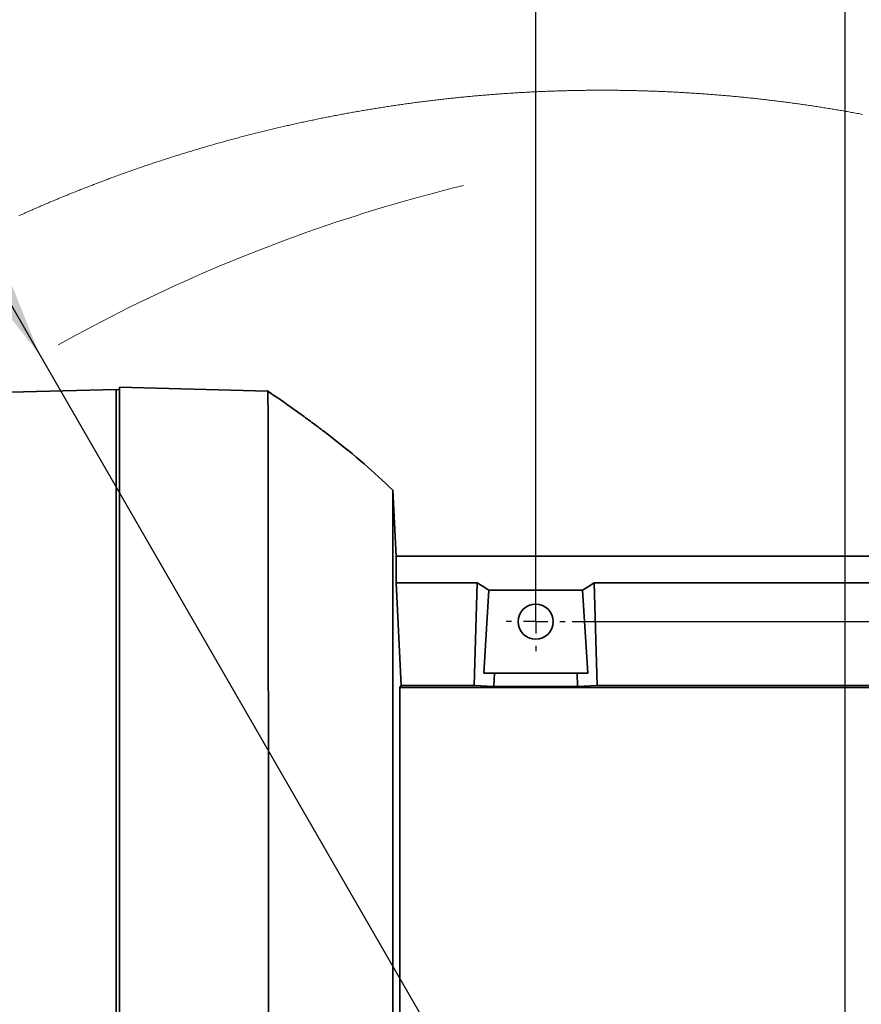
# Model space of a CAD drawing. Header units: millimetres. Extents: x 0 to 12115, y 0 to 8400.
# Tile 115 of 124: x 7004 to 7493, y 7134 to 7707. Entities that reach past the tile are written whole.
import ezdxf

# ---------------------------------------------------------------- set-up
doc = ezdxf.new("R2010")
doc.units = ezdxf.units.MM
doc.header["$LTSCALE"] = 20
doc.linetypes.add('CENTERX2', pattern=[20.32, 12.7, -2.54, 2.54, -2.54])
doc.layers.add('SVART_TEXT', color=7, linetype='Continuous')
doc.styles.add('SLDTEXTSTYLE0', font='TXT', dxfattribs={"width": 0.605})
doc.dimstyles.new('SLDDIMSTYLE10', dxfattribs={"dimtxt": 70, "dimasz": 70, "dimexe": 0, "dimexo": 0.0625, "dimgap": 17.5, "dimtad": 1, "dimdec": 1, "dimlfac": 0.5, "dimrnd": 1e-09, "dimzin": 12, "dimdsep": 46, "dimtxsty": 'SLDTEXTSTYLE0', "dimsah": 1, "dimcen": 0.09, "dimadec": 0, "dimazin": 3, "dimtfac": 1, "dimtofl": 0, "dimtmove": 0, "dimatfit": 3, "dimfxl": 1, "dimfrac": 2, "dimtolj": 1, "dimtzin": 12, "dimarcsym": 0})
doc.dimstyles.new('SLDDIMSTYLE14', dxfattribs={"dimtxt": 70, "dimasz": 70, "dimexe": 0, "dimexo": 0.0625, "dimgap": 17.5, "dimtad": 0, "dimtih": 1, "dimtoh": 1, "dimdec": 0, "dimlfac": 0.5, "dimrnd": 1e-09, "dimzin": 12, "dimdsep": 46, "dimtxsty": 'SLDTEXTSTYLE0', "dimsah": 1, "dimcen": 0, "dimadec": 0, "dimazin": 3, "dimtfac": 1, "dimtofl": 0, "dimtmove": 0, "dimatfit": 3, "dimfxl": 1, "dimfrac": 2, "dimtolj": 1, "dimtzin": 12, "dimarcsym": 0})
doc.dimstyles.new('SLDDIMSTYLE9', dxfattribs={"dimtxt": 70, "dimasz": 70, "dimexe": 0, "dimexo": 0.0625, "dimgap": 17.5, "dimtad": 1, "dimdec": 1, "dimlfac": 0.5, "dimrnd": 1e-09, "dimzin": 12, "dimdsep": 46, "dimtxsty": 'SLDTEXTSTYLE0', "dimsah": 1, "dimcen": 0.09, "dimadec": 0, "dimazin": 3, "dimtfac": 1, "dimtmove": 0, "dimatfit": 0, "dimfxl": 1, "dimfrac": 2, "dimtolj": 1, "dimtzin": 12, "dimarcsym": 0})

# ---------------------------------------------------------------- blocks, each defined once
blk = doc.blocks.new('_D_69')
at = {"layer": 'SVART_TEXT'}
for p, q in [((6895.85, 7719.04), (5877.01, 7719.04)), ((7015.68, 7511.5), (6895.85, 7719.04)), ((7483.87, 6700.57), (7015.68, 7511.5))]:
    blk.add_line(p, q, dxfattribs=at)
blk.add_solid([(7015.68, 7511.5), (6989.34, 7577.12), (6972.02, 7567.12)], dxfattribs=at)
at = {"layer": 'SVART_TEXT', "char_height": 70, "attachment_point": 1, "style": 'SLDTEXTSTYLE0'}
for s, insert in [('R468', (5877.01, 8024.14)), ('Smallest circumscribed', (5877.01, 7916.71)), ('radius axis 3', (5877.01, 7809.27))]:
    blk.add_mtext(s, dxfattribs=dict(at, insert=insert))
blk = doc.blocks.new('_D_70')
at = {"layer": 'SVART_TEXT'}
for p, q in [((7303.87, 7360.57), (7303.87, 7944.64)), ((7483.87, 6704.57), (7483.87, 7944.64)), ((7303.87, 7914.64), (7183.87, 7914.64)), ((7303.87, 7914.64), (7483.87, 7914.64)), ((7483.87, 7914.64), (7603.87, 7914.64))]:
    blk.add_line(p, q, dxfattribs=at)
for points in [[(7303.87, 7914.64), (7233.87, 7924.64), (7233.87, 7904.64)], [(7483.87, 7914.64), (7553.87, 7904.64), (7553.87, 7924.64)]]:
    blk.add_solid(points, dxfattribs=at)
at = {"layer": 'SVART_TEXT', "insert": (7340.4, 8004.88), "char_height": 70, "attachment_point": 1, "style": 'SLDTEXTSTYLE0'}
blk.add_mtext('90', dxfattribs=at)
blk = doc.blocks.new('_D_71')
at = {"layer": 'SVART_TEXT'}
for p, q in [((7303.87, 7360.57), (7303.87, 8075.7)), ((7683.87, 7360.57), (7683.87, 8075.7)), ((7303.87, 8045.7), (7183.87, 8045.7)), ((7683.87, 8045.7), (7303.87, 8045.7)), ((7683.87, 8045.7), (7803.87, 8045.7))]:
    blk.add_line(p, q, dxfattribs=at)
for points in [[(7303.87, 8045.7), (7233.87, 8055.7), (7233.87, 8035.7)], [(7683.87, 8045.7), (7753.87, 8035.7), (7753.87, 8055.7)]]:
    blk.add_solid(points, dxfattribs=at)
at = {"layer": 'SVART_TEXT', "insert": (7413.66, 8135.93), "char_height": 70, "attachment_point": 1, "style": 'SLDTEXTSTYLE0'}
blk.add_mtext('190', dxfattribs=at)
blk = doc.blocks.new('_D_72')
at = {"layer": 'SVART_TEXT'}
for p, q in [((7325.07, 7356.57), (8376.48, 7356.57)), ((8346.48, 7356.57), (8346.48, 6700.57)), ((7487.87, 6700.57), (8376.48, 6700.57))]:
    blk.add_line(p, q, dxfattribs=at)
for points in [[(8346.48, 7356.57), (8336.48, 7286.57), (8356.48, 7286.57)], [(8346.48, 6700.57), (8356.48, 6770.57), (8336.48, 6770.57)]]:
    blk.add_solid(points, dxfattribs=at)
at = {"layer": 'SVART_TEXT', "insert": (8256.25, 6948.36), "char_height": 70, "attachment_point": 1, "rotation": 90, "style": 'SLDTEXTSTYLE0'}
blk.add_mtext('328', dxfattribs=at)
blk = doc.blocks.new('SW_CENTERMARKSYMBOL_8')
at = {"layer": 'SVART_TEXT', "color": 0}
for p, q in [((0, 14), (0, 17.2)), ((0, 0), (0, 7)), ((-14, 0), (-17.2, 0)), ((0, 0), (-7, 0)), ((0, 0), (0, -7)), ((0, 0), (7, 0)), ((14, 0), (17.2, 0)), ((0, -14), (0, -17.2))]:
    blk.add_line(p, q, dxfattribs=at)

msp = doc.modelspace()

# ---------------------------------------------------------------- linework, layer by layer
at = {"color": 7, "linetype": 'Continuous', "lineweight": 35}
for p, q in [((7061.867612, 7492.860522), (7061.867612, 6708.279456)), ((7061.867612, 7492.860522), (7148.151117, 7490.601029)), ((7059.867578, 7491.617646), (6979.515689, 7489.513602)), ((7061.867612, 7491.495337), (7059.867578, 7491.617646)), ((7059.867578, 7491.617646), (7059.867578, 6709.522332)), ((7150.101381, 7489.223923), (7147.640961, 7490.946497)), ((7148.151117, 7490.601029), (7148.15076, 7490.589585)), ((7222.823697, 7394.570078), (7220.805961, 7433.071102)), ((7221.167403, 7432.140793), (7220.838982, 7432.441201)), ((7222.823697, 7394.570078), (7222.823697, 7379.147972)), ((7222.823697, 7394.570078), (7721.867609, 7394.570078)), ((7225.681978, 7319.461788), (7222.823697, 7379.147972)), ((7269.885081, 7379.147972), (7222.823697, 7379.147972)), ((7268.07912, 7319.461788), (7269.885081, 7379.147972)), ((7339.656072, 7319.461788), (7337.850111, 7379.147972)), ((7337.850111, 7379.147972), (7649.885106, 7379.147972)), ((7276.567417, 7374.796118), (7273.648995, 7326.57)), ((7276.567417, 7374.796118), (7331.167775, 7374.796118)), ((7331.167775, 7374.796118), (7334.086197, 7326.57)), ((7273.648995, 7326.57), (7279.841202, 7326.57)), ((7279.841202, 7326.57), (7279.604989, 7318.76203)), ((7327.89399, 7326.57), (7279.841202, 7326.57)), ((7328.130263, 7318.76203), (7327.89399, 7326.57)), ((7334.086197, 7326.57), (7327.89399, 7326.57)), ((7224.8676, 7318.212237), (7225.681978, 7319.461788)), ((7224.8676, 7318.212237), (7224.8676, 6998.115982)), ((7699.379417, 7318.212237), (7224.8676, 7318.212237)), ((7225.681978, 7319.461788), (7268.07912, 7319.461788)), ((7279.604989, 7318.76203), (7268.07912, 7319.461788)), ((7328.130263, 7318.76203), (7279.604989, 7318.76203)), ((7328.130263, 7318.76203), (7339.656072, 7319.461788)), ((7648.079145, 7319.461788), (7339.656072, 7319.461788))]:
    msp.add_line(p, q, dxfattribs=at)
at = {"color": 7, "linetype": 'Continuous', "lineweight": 18, "flags": 128}
msp.add_lwpolyline([(7493.83192, 7651.666369), (7493.033903, 7651.815142), (7492.235738, 7651.9632), (7491.437423, 7652.110304), (7490.638989, 7652.256932), (7489.840376, 7652.402367), (7489.041644, 7652.547325), (7488.242763, 7652.69133), (7487.443763, 7652.83462), (7486.644584, 7652.977194), (7485.845285, 7653.118815), (7485.045868, 7653.259959), (7484.246271, 7653.39991), (7483.446556, 7653.539385), (7482.646721, 7653.677906), (7481.846708, 7653.815712), (7481.046605, 7653.952564), (7480.246323, 7654.08894), (7479.445952, 7654.224362), (7478.645402, 7654.35883), (7477.844762, 7654.492821), (7477.043974, 7654.625859), (7476.243037, 7654.757942), (7475.44198, 7654.88955), (7474.640804, 7655.020203), (7473.839509, 7655.150141), (7473.038065, 7655.279125), (7472.236502, 7655.407395), (7471.434819, 7655.534949), (7470.633018, 7655.661787), (7469.831067, 7655.787672), (7469.028997, 7655.912842), (7468.226808, 7656.037058), (7467.4245, 7656.160559), (7466.622072, 7656.283345), (7465.819525, 7656.405415), (7465.016859, 7656.526531), (7464.214074, 7656.646933), (7463.41117, 7656.766619), (7462.608146, 7656.885351), (7461.805004, 7657.003369), (7461.001742, 7657.120671), (7460.19839, 7657.237019), (7459.39489, 7657.35289), (7458.5913, 7657.46757), (7457.787591, 7657.581772), (7456.983763, 7657.695021), (7456.179815, 7657.807555), (7455.375778, 7657.919134), (7454.571622, 7658.029999), (7453.767347, 7658.140148), (7452.962982, 7658.249344), (7452.158498, 7658.358063), (7451.353925, 7658.46559), (7450.549233, 7658.57264), (7449.744421, 7658.678736), (7448.93952, 7658.784117), (7448.134529, 7658.888783), (7447.329419, 7658.992495), (7446.524191, 7659.095492), (7445.718902, 7659.197535), (7444.913464, 7659.298863), (7444.107967, 7659.399475), (7443.302351, 7659.499373), (7442.496645, 7659.598316), (7441.69085, 7659.696545), (7440.884935, 7659.79382), (7440.078961, 7659.890618), (7439.272868, 7659.986462), (7438.466686, 7660.081352), (7437.660384, 7660.175528), (7436.854022, 7660.268988), (7436.047572, 7660.361733), (7435.241001, 7660.453524), (7434.434372, 7660.5446), (7433.627623, 7660.63496), (7432.820814, 7660.724367), (7432.013887, 7660.813059), (7431.2069, 7660.900797), (7430.399793, 7660.98782), (7429.592627, 7661.074127), (7428.785401, 7661.15972), (7427.978056, 7661.244358), (7427.170652, 7661.328282), (7426.363128, 7661.41149), (7425.555545, 7661.493744), (7424.747902, 7661.575283), (7423.94014, 7661.655869), (7423.132318, 7661.735739), (7422.324437, 7661.814894), (7421.516436, 7661.893334), (7420.708376, 7661.97082), (7419.900256, 7662.047591), (7419.092077, 7662.123408), (7418.283778, 7662.198509), (7417.47542, 7662.272896), (7416.667002, 7662.346567), (7415.858465, 7662.419285), (7415.049928, 7662.491049), (7414.241272, 7662.562336), (7413.432556, 7662.63267), (7412.623781, 7662.702288), (7411.814946, 7662.770952), (7411.005991, 7662.838902), (7410.197037, 7662.906136), (7409.387964, 7662.972416), (7408.57889, 7663.037981), (7407.769698, 7663.102831), (7406.960445, 7663.166727), (7406.151133, 7663.229908), (7405.341762, 7663.292374), (7404.532331, 7663.353886), (7403.72284, 7663.414683), (7402.91335, 7663.474764), (7402.10374, 7663.533892), (7401.29407, 7663.592304), (7400.484341, 7663.650002), (7399.674552, 7663.706745), (7398.864704, 7663.762774), (7398.054856, 7663.817848), (7397.244888, 7663.872446), (7396.434921, 7663.925852), (7395.624834, 7663.978781), (7394.814747, 7664.030756), (7394.004601, 7664.082016), (7393.194395, 7664.132323), (7392.384129, 7664.181914), (7391.573864, 7664.230789), (7390.763539, 7664.278712), (7389.953094, 7664.325918), (7389.14271, 7664.37241), (7388.332206, 7664.418186), (7387.521642, 7664.463009), (7386.711079, 7664.506878), (7385.900455, 7664.550032), (7385.089832, 7664.59247), (7384.279149, 7664.634194), (7383.468407, 7664.674963), (7382.657605, 7664.715018), (7381.846803, 7664.754357), (7381.035941, 7664.792742), (7380.22502, 7664.830412), (7379.414099, 7664.867129), (7378.603118, 7664.90313), (7377.792137, 7664.938416), (7376.981097, 7664.972748), (7376.170057, 7665.006603), (7375.358957, 7665.039267), (7374.547797, 7665.071453), (7373.736637, 7665.102686), (7372.925418, 7665.132965), (7372.114199, 7665.162768), (7371.30298, 7665.191616), (7370.491701, 7665.219511), (7369.680363, 7665.246691), (7368.869024, 7665.273155), (7368.057686, 7665.298905), (7367.246288, 7665.3237), (7366.43489, 7665.34778), (7365.623432, 7665.370907), (7364.811974, 7665.393557), (7364.000517, 7665.415015), (7363.189, 7665.435995), (7362.377482, 7665.456023), (7361.565965, 7665.475096), (7360.754388, 7665.493693), (7359.942811, 7665.511336), (7359.131235, 7665.528025), (7358.319598, 7665.544237), (7357.508021, 7665.559496), (7356.696385, 7665.573801), (7355.884689, 7665.58763), (7355.073052, 7665.600266), (7354.261356, 7665.612425), (7353.44966, 7665.623631), (7352.637964, 7665.634121), (7351.826268, 7665.643658), (7351.014572, 7665.652479), (7350.202816, 7665.660586), (7349.39112, 7665.667977), (7348.579365, 7665.674414), (7347.767609, 7665.679898), (7346.955853, 7665.684904), (7346.144098, 7665.688957), (7345.332342, 7665.692057), (7344.520586, 7665.694441), (7343.708831, 7665.69611), (7342.897075, 7665.697064), (7342.08526, 7665.697064), (7341.273504, 7665.696348), (7340.461748, 7665.69468), (7339.649993, 7665.692295), (7338.838237, 7665.689196), (7338.026482, 7665.685381), (7337.214726, 7665.680613), (7336.40297, 7665.674891), (7335.591215, 7665.668692), (7334.779518, 7665.661539), (7333.967763, 7665.653433), (7333.156067, 7665.64485), (7332.344311, 7665.635313), (7331.532615, 7665.624823), (7330.720919, 7665.613617), (7329.909283, 7665.601696), (7329.097587, 7665.58906), (7328.28595, 7665.57547), (7327.474314, 7665.561165), (7326.662677, 7665.545906), (7325.8511, 7665.529932), (7325.039464, 7665.513243), (7324.227887, 7665.4956), (7323.41637, 7665.477242), (7322.604793, 7665.458168), (7321.793276, 7665.438141), (7320.981758, 7665.417399), (7320.170301, 7665.395941), (7319.358843, 7665.37353), (7318.547386, 7665.350403), (7317.735988, 7665.326323), (7316.92459, 7665.301766), (7316.113251, 7665.276016), (7315.301913, 7665.24979), (7314.490574, 7665.222611), (7313.679295, 7665.194716), (7312.868076, 7665.165867), (7312.056797, 7665.136303), (7311.245638, 7665.106024), (7310.434478, 7665.074791), (7309.623319, 7665.042843), (7308.812219, 7665.01018), (7308.001119, 7664.976563), (7307.190078, 7664.94223), (7306.379097, 7664.907183), (7305.568117, 7664.871182), (7304.757195, 7664.834465), (7303.946274, 7664.796795), (7303.135413, 7664.758648), (7302.324611, 7664.719309), (7301.513809, 7664.679493), (7300.703066, 7664.638724), (7299.892383, 7664.597239), (7299.081701, 7664.5548), (7298.271078, 7664.511647), (7297.460514, 7664.467778), (7296.65001, 7664.422955), (7295.839506, 7664.377655), (7295.029062, 7664.331164), (7294.218677, 7664.284195), (7293.408292, 7664.236035), (7292.598027, 7664.187397), (7291.787761, 7664.137806), (7290.977555, 7664.0875), (7290.167409, 7664.036478), (7289.357262, 7663.984503), (7288.547235, 7663.931813), (7287.737208, 7663.878407), (7286.9273, 7663.824047), (7286.117392, 7663.768973), (7285.307544, 7663.712944), (7284.497755, 7663.656201), (7283.688026, 7663.598742), (7282.878357, 7663.540329), (7282.068747, 7663.48144), (7281.259197, 7663.421358), (7280.449706, 7663.3608), (7279.640275, 7663.299288), (7278.830903, 7663.237061), (7278.021592, 7663.17388), (7277.212339, 7663.109984), (7276.403147, 7663.045372), (7275.594073, 7662.979807), (7274.785, 7662.913527), (7273.975986, 7662.846531), (7273.167091, 7662.778582), (7272.358197, 7662.709917), (7271.549421, 7662.640299), (7270.740705, 7662.570204), (7269.932049, 7662.499155), (7269.123512, 7662.427153), (7268.314975, 7662.354674), (7267.506557, 7662.281002), (7266.698199, 7662.206854), (7265.889901, 7662.131752), (7265.081662, 7662.055935), (7264.273542, 7661.979403), (7263.465482, 7661.901917), (7262.657481, 7661.823715), (7261.8496, 7661.74456), (7261.041718, 7661.66469), (7260.234016, 7661.584105), (7259.426313, 7661.502804), (7258.61873, 7661.42055), (7257.811206, 7661.33758), (7257.003802, 7661.253657), (7256.196457, 7661.169018), (7255.389171, 7661.083664), (7254.582005, 7660.997595), (7253.774899, 7660.910572), (7252.967912, 7660.822834), (7252.160984, 7660.734143), (7251.354175, 7660.644736), (7250.547427, 7660.554613), (7249.740737, 7660.463776), (7248.934167, 7660.371985), (7248.127716, 7660.27924), (7247.321325, 7660.186018), (7246.515053, 7660.091843), (7245.708841, 7659.996952), (7244.902748, 7659.901108), (7244.096714, 7659.804549), (7243.290859, 7659.707274), (7242.485004, 7659.609284), (7241.679269, 7659.51034), (7240.873652, 7659.410681), (7240.068155, 7659.310068), (7239.262718, 7659.20874), (7238.457399, 7659.106697), (7237.6522, 7659.003939), (7236.847061, 7658.900227), (7236.04204, 7658.7958), (7235.237139, 7658.690419), (7234.432357, 7658.584322), (7233.627635, 7658.477511), (7232.823032, 7658.369984), (7232.018548, 7658.261503), (7231.214124, 7658.152308), (7230.409878, 7658.042158), (7229.605692, 7657.931532), (7228.801626, 7657.819952), (7227.997678, 7657.707419), (7227.19385, 7657.59417), (7226.390141, 7657.480206), (7225.586551, 7657.365526), (7224.783021, 7657.249893), (7223.979669, 7657.133545), (7223.176378, 7657.016482), (7222.373205, 7656.898464), (7221.570211, 7656.779732), (7220.767277, 7656.660284), (7219.964462, 7656.539883), (7219.161766, 7656.418766), (7218.359249, 7656.296934), (7217.556792, 7656.174387), (7216.754454, 7656.050886), (7215.952235, 7655.926432), (7215.150195, 7655.801501), (7214.348215, 7655.675616), (7213.546413, 7655.549015), (7212.744671, 7655.4217), (7211.943107, 7655.293431), (7211.141663, 7655.164446), (7210.340339, 7655.034508), (7209.539133, 7654.904093), (7208.738106, 7654.772486), (7207.937139, 7654.640402), (7207.136351, 7654.507365), (7206.335681, 7654.37385), (7205.535131, 7654.239144), (7204.73476, 7654.10396), (7203.934449, 7653.967823), (7203.134316, 7653.830971), (7202.334302, 7653.693165), (7201.534468, 7653.554644), (7200.734692, 7653.415407), (7199.935096, 7653.275456), (7199.135679, 7653.13455), (7198.336321, 7652.99293), (7197.537142, 7652.850594), (7196.738141, 7652.707304), (7195.93926, 7652.563299), (7195.140499, 7652.418579), (7194.341856, 7652.272906), (7193.543392, 7652.126517), (7192.745107, 7651.979412), (7191.946941, 7651.831593), (7191.148895, 7651.68282), (7190.351027, 7651.533331), (7189.553278, 7651.383127), (7188.755709, 7651.23197), (7187.958258, 7651.080097), (7187.160986, 7650.92751), (7186.363834, 7650.773968), (7185.56686, 7650.61995), (7184.770006, 7650.464978), (7183.97333, 7650.309052), (7183.176833, 7650.152411), (7182.380455, 7649.995055), (7181.584257, 7649.836983), (7180.788177, 7649.678196), (7179.992276, 7649.518456), (7179.196554, 7649.358), (7178.400951, 7649.196591), (7177.605527, 7649.034466), (7176.810282, 7648.871626), (7176.015156, 7648.708071), (7175.220209, 7648.543801), (7174.425441, 7648.378577), (7173.630792, 7648.212637), (7172.836381, 7648.045744), (7172.042089, 7647.878136), (7171.247977, 7647.709812), (7170.453983, 7647.540774), (7169.660228, 7647.370781), (7168.866592, 7647.200312), (7168.073135, 7647.028889), (7167.279857, 7646.856512), (7166.486758, 7646.68342), (7165.693777, 7646.509613), (7164.901036, 7646.335091), (7164.108413, 7646.159853), (7163.315969, 7645.983662), (7162.523764, 7645.806755), (7161.731678, 7645.628895), (7160.939771, 7645.450558), (7160.148042, 7645.271267), (7159.356492, 7645.091261), (7158.565122, 7644.910301), (7157.773929, 7644.728865), (7156.982916, 7644.546475), (7156.192082, 7644.363131), (7155.401426, 7644.17931), (7154.610949, 7643.994536), (7153.820651, 7643.809046), (7153.030592, 7643.622841), (7152.240651, 7643.435683), (7151.45089, 7643.247809), (7150.661367, 7643.05922), (7149.872023, 7642.869915), (7149.082857, 7642.679657), (7148.293811, 7642.488684), (7147.505062, 7642.296995), (7146.716433, 7642.104592), (7145.927983, 7641.911234), (7145.139771, 7641.717161), (7144.351738, 7641.522373), (7143.563884, 7641.326632), (7142.776268, 7641.130413), (7141.988772, 7640.933241), (7141.201514, 7640.735115), (7140.414434, 7640.536513), (7139.627593, 7640.336956), (7138.840931, 7640.136685), (7138.054448, 7639.935698), (7137.268144, 7639.733996), (7136.482077, 7639.53134), (7135.69619, 7639.327969), (7134.910482, 7639.123883), (7134.125012, 7638.918843), (7133.33978, 7638.713087), (7132.554668, 7638.506855), (7131.769794, 7638.299431), (7130.985158, 7638.09153), (7130.200702, 7637.882675), (7129.416424, 7637.673105), (7128.632384, 7637.46282), (7127.848583, 7637.25182), (7127.064961, 7637.039866), (7126.281517, 7636.827196), (7125.498312, 7636.613812), (7124.715286, 7636.399712), (7123.932498, 7636.184658), (7123.149949, 7635.968889), (7122.367578, 7635.752405), (7121.585446, 7635.535206), (7120.803493, 7635.317053), (7120.021778, 7635.098185), (7119.240301, 7634.878601), (7118.459004, 7634.658303), (7117.677945, 7634.437289), (7116.897064, 7634.215321), (7116.116422, 7633.992638), (7115.336018, 7633.76924), (7114.555853, 7633.545126), (7113.775867, 7633.320059), (7112.996119, 7633.094277), (7112.216609, 7632.867779), (7111.437279, 7632.640566), (7110.658186, 7632.4124), (7109.879392, 7632.183756), (7109.100717, 7631.954159), (7108.32234, 7631.723847), (7107.544142, 7631.492581), (7106.766241, 7631.260838), (7105.98852, 7631.028141), (7105.211037, 7630.794729), (7104.433792, 7630.560602), (7103.656727, 7630.325522), (7102.879959, 7630.089726), (7102.10337, 7629.853453), (7101.327079, 7629.616226), (7100.550967, 7629.378046), (7099.775153, 7629.139389), (7098.999518, 7628.899779), (7098.224121, 7628.659453), (7097.448963, 7628.418412), (7096.674043, 7628.176655), (7095.899421, 7627.933945), (7095.124977, 7627.690758), (7094.350773, 7627.446617), (7093.576806, 7627.201762), (7092.803138, 7626.955952), (7092.029649, 7626.709666), (7091.256457, 7626.462425), (7090.483445, 7626.21447), (7089.71073, 7625.9658), (7088.938254, 7625.716414), (7088.165956, 7625.466074), (7087.394017, 7625.215258), (7086.622256, 7624.963488), (7085.850733, 7624.711003), (7085.079509, 7624.457802), (7084.308523, 7624.203648), (7083.537775, 7623.949017), (7082.767266, 7623.693432), (7081.996995, 7623.437132), (7081.227022, 7623.180117), (7080.457288, 7622.922148), (7079.687792, 7622.663702), (7078.918534, 7622.404303), (7078.149575, 7622.144188), (7077.380854, 7621.883358), (7076.61243, 7621.621813), (7075.844186, 7621.359314), (7075.0763, 7621.096339), (7074.308592, 7620.832409), (7073.541182, 7620.567765), (7072.774011, 7620.302405), (7072.007078, 7620.03633), (7071.240443, 7619.769301), (7070.474106, 7619.501795), (7069.708007, 7619.233336), (7068.942147, 7618.964161), (7068.176585, 7618.694271), (7067.411261, 7618.423666), (7066.646236, 7618.152107), (7065.881449, 7617.880072), (7065.1169, 7617.607083), (7064.352709, 7617.333378), (7063.588696, 7617.058958), (7062.825042, 7616.783823), (7062.061625, 7616.507735), (7061.298447, 7616.231169), (7060.535568, 7615.95365), (7059.772986, 7615.675415), (7059.010642, 7615.396466), (7058.248597, 7615.116801), (7057.48679, 7614.83642), (7056.725281, 7614.555086), (7055.96407, 7614.273037), (7055.203098, 7613.990511), (7054.442423, 7613.707032), (7053.682047, 7613.422837), (7052.921909, 7613.137926), (7052.162128, 7612.852062), (7051.402586, 7612.565722), (7050.643283, 7612.278427), (7049.884337, 7611.990656), (7049.125629, 7611.701931), (7048.36722, 7611.412491), (7047.609108, 7611.122097), (7046.851235, 7610.831227), (7046.09372, 7610.539641), (7045.336443, 7610.247101), (7044.579464, 7609.954085), (7043.822783, 7609.660115), (7043.0664, 7609.365429), (7042.310255, 7609.070029), (7041.554469, 7608.773913), (7040.79892, 7608.476843), (7040.043729, 7608.179297), (7039.288777, 7607.880797), (7038.534122, 7607.58182), (7037.779766, 7607.281889), (7037.025708, 7606.981243), (7036.272007, 7606.679882), (7035.518545, 7606.377806), (7034.76538, 7606.075014), (7034.012514, 7605.771269), (7033.259946, 7605.467047), (7032.507676, 7605.161871), (7031.755703, 7604.856219), (7031.004089, 7604.549612), (7030.252713, 7604.242291), (7029.501694, 7603.934254), (7028.750914, 7603.625502), (7028.000491, 7603.315796), (7027.250367, 7603.005614), (7026.500541, 7602.694716), (7025.751012, 7602.382864), (7025.001782, 7602.070536), (7024.252849, 7601.757254), (7023.504275, 7601.443257), (7022.755998, 7601.128544), (7022.008019, 7600.813116), (7021.260339, 7600.496973), (7020.512956, 7600.180115), (7019.765931, 7599.862541), (7019.019204, 7599.544014), (7018.272775, 7599.22501), (7017.526704, 7598.905052), (7016.78093, 7598.584618), (7016.035455, 7598.26323), (7015.290278, 7597.941126), (7014.545458, 7597.618546), (7013.800937, 7597.295012), (7013.056713, 7596.970763), (7012.312847, 7596.645798), (7011.569339, 7596.31988), (7010.826069, 7595.993485), (7010.083156, 7595.666374), (7009.340602, 7595.338549), (7008.598286, 7595.00977), (7007.856387, 7594.680514), (7007.114726, 7594.350304), (7006.373483, 7594.019379), (7005.632478, 7593.687977), (7004.89183, 7593.355622), (7004.151541, 7593.022551), (7003.411549, 7592.688765)], dxfattribs=at)
at = {"color": 7, "linetype": 'Continuous', "lineweight": 35, "flags": 128}
for points in [[(7220.805961, 7128.074016), (7220.80602, 7155.578102), (7220.805961, 7183.284487), (7220.80602, 7210.586991), (7220.80602, 7236.164297), (7220.805961, 7260.980334), (7220.80602, 7285.181727), (7220.805961, 7308.208193), (7220.80602, 7328.994478), (7220.80602, 7348.340477), (7220.805961, 7366.327013), (7220.80602, 7382.490601), (7220.80602, 7396.108116), (7220.805961, 7407.772507), (7220.80608, 7417.483057), (7220.805961, 7424.942698), (7220.80602, 7428.466763), (7220.80602, 7431.005921), (7220.80602, 7432.552065), (7220.805961, 7433.071102)], [(7276.567417, 7374.796118), (7273.243922, 7377.037491), (7269.885081, 7379.147972)], [(7331.167775, 7374.796118), (7334.49133, 7377.037491), (7337.850111, 7379.147972)]]:
    msp.add_lwpolyline(points, dxfattribs=at)
at = {"color": 7, "linetype": 'Continuous', "lineweight": 35}
msp.add_circle((7303.867583, 7356.569888), 10.199978, dxfattribs=at)
at = {"color": 7, "linetype": 'CENTERX2', "lineweight": 18}
msp.add_arc((7483.867606, 6700.569984), 936.376022, 103.712005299, 149.857185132, dxfattribs=at)
at = {"color": 7, "linetype": 'Continuous', "lineweight": 35}
for points, knots in [([(7148.416417, 6876.164402), (7148.419501, 6883.89131), (7148.425837, 6899.767801), (7148.431622, 6924.141175), (7148.445023, 6949.639643), (7148.44877, 6976.041879), (7148.451035, 7003.221836), (7148.459767, 7029.665595), (7148.460912, 7055.362191), (7148.458573, 7080.152994), (7148.461621, 7106.262213), (7148.463436, 7133.491284), (7148.456088, 7160.457815), (7148.454377, 7186.013704), (7148.45461, 7210.096644), (7148.445054, 7234.825418), (7148.437046, 7260.04605), (7148.434603, 7284.40806), (7148.422883, 7306.944019), (7148.410763, 7327.605769), (7148.403758, 7348.25576), (7148.391892, 7368.623861), (7148.373224, 7387.710377), (7148.361503, 7404.683954), (7148.349553, 7419.593702), (7148.32809, 7433.759019), (7148.309788, 7446.978932), (7148.295876, 7458.133277), (7148.273451, 7466.85136), (7148.256426, 7473.051603), (7148.241006, 7478.014497), (7148.23124, 7482.520402), (7148.195348, 7486.45843), (7148.196603, 7489.300892), (7148.157442, 7490.420236), (7148.151117, 7490.601029)], [0, 0, 0, 0, 0.0377267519, 0.0775172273, 0.1190033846, 0.1622234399, 0.2064265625, 0.2517099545, 0.2913355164, 0.3318905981, 0.3727514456, 0.4188141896, 0.4648369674, 0.5044159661, 0.5435912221, 0.5824222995, 0.6251546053, 0.6667313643, 0.7013701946, 0.7351867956, 0.7676127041, 0.8021941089, 0.8346343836, 0.8608029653, 0.8850678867, 0.9074314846, 0.9299654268, 0.9496143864, 0.9618927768, 0.9725317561, 0.979887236, 0.9861244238, 0.9945315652, 0.9991167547, 1, 1, 1, 1]), ([(7148.151117, 7490.601029), (7150.775665, 7488.81064), (7155.970755, 7485.266704), (7163.599644, 7479.887679), (7171.001866, 7474.532854), (7178.170286, 7469.196907), (7189.300039, 7460.648899), (7203.797842, 7448.949787), (7215.279107, 7438.230942), (7220.805961, 7433.071102)], [0, 0, 0, 0, 0.1027251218, 0.2033365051, 0.3018084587, 0.3981221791, 0.4922651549, 0.7555865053, 1, 1, 1, 1])]:
    msp.add_open_spline(points, degree=3, knots=knots, dxfattribs=at)

# ---------------------------------------------------------------- block references
at = {"layer": 'SVART_TEXT'}
msp.add_blockref('SW_CENTERMARKSYMBOL_8', (7303.867596, 7356.569971), dxfattribs=at)

# ---------------------------------------------------------------- dimensions: what is measured, and where the dimension line sits
for base, p1, p2, picture, middle in [((7303.867606, 8045.697064), (7683.867606, 7356.569984), (7303.867606, 7356.569984), '_D_71', (7493.867606, 8045.697064)), ((7483.867606, 7914.641143), (7303.867606, 7356.569984), (7483.867606, 6700.569984), '_D_70', (7393.867606, 7914.641143))]:
    dim = msp.add_linear_dim(base=base, p1=p1, p2=p2, dimstyle='SLDDIMSTYLE9', dxfattribs=at)
    dim.commit()
    dim.dimension.update_dxf_attribs({"geometry": picture, "text_midpoint": middle, "dimtype": 160})
dim = msp.add_radius_dim(center=(7483.867606, 6700.569984), mpoint=(7015.679595, 7511.495406), text='<>\\PSmallest circumscribed\\Pradius axis 3', dimstyle='SLDDIMSTYLE14', dxfattribs=at)
dim.commit()
dim.dimension.update_dxf_attribs({"geometry": '_D_69', "text_midpoint": (6371.429927, 7880.185976), "dimtype": 164})
dim = msp.add_linear_dim(base=(8346.481514, 6700.569984), p1=(7321.067606, 7356.569984), p2=(7483.867606, 6700.569984), angle=90, dimstyle='SLDDIMSTYLE10', dxfattribs=at)
dim.commit()
dim.dimension.update_dxf_attribs({"geometry": '_D_72', "text_midpoint": (8346.481514, 7028.569984), "dimtype": 160})

doc.saveas('drawing.dxf')
